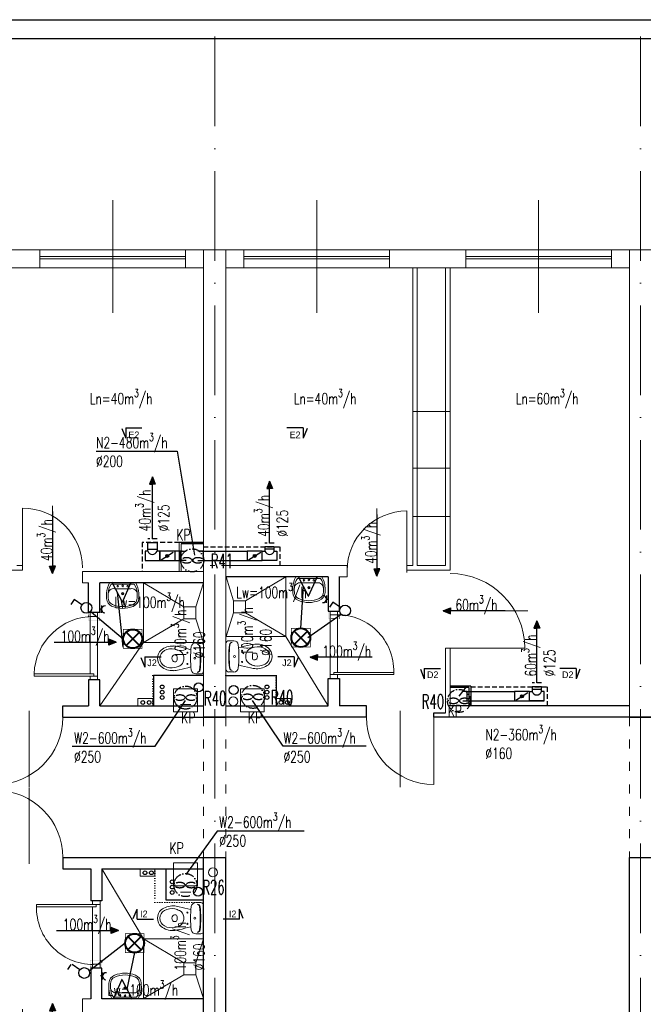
# Model space of a CAD drawing. Header units: millimetres. Extents: x -6513 to 30474, y -6915 to 65597.
# Tile 220 of 256: x 1530 to 2364, y 22896 to 24214. Entities that reach past the tile are written whole.
import ezdxf
from ezdxf.enums import TextEntityAlignment as Align

# ---------------------------------------------------------------- set-up
doc = ezdxf.new("R2010")
doc.units = ezdxf.units.MM
for name, pattern in [('ACAD_ISO03W100', [30, 12, -18]), ('ACAD_ISO10W100', [18, 12, -3, 0, -3]), ('DASHED', [19.05, 12.7, -6.35]), ('DOT', [6.35, 0, -6.35])]:
    doc.linetypes.add(name, pattern=pattern)
doc.layers.get('0').update_dxf_attribs({"color": 8})
for name, color, linetype in [('A200_General07', 8, 'Continuous'), ('A200_General08', 8, 'Continuous'), ('A270_text04', 8, 'Continuous'), ('A_obudowy', 8, 'Continuous'), ('DB_inst_pomocn', 8, 'Continuous'), ('DB_WM_nawiew-opis', 8, 'Continuous')]:
    doc.layers.add(name, color=color, linetype=linetype)
for name, color, linetype, lineweight in [('A_cienka', 8, 'Continuous', 5), ('A_linia przekroj', 8, 'Continuous', 25), ('A_osie', 8, 'ACAD_ISO10W100', 5), ('A_przerywana', 8, 'ACAD_ISO03W100', 5), ('A_widok', 8, 'Continuous', 13), ('cieńkie', 8, 'Continuous', 9), ('DB-WM-nawiew-opis', 8, 'Continuous', 25), ('DB-WM-nawiew-opis-odnośnik', 8, 'Continuous', 30), ('DB-WM-wywiew-opis', 8, 'Continuous', 25), ('DB_WM_nawiew', 8, 'Continuous', 30), ('DB_WM_ścianka nowa', 8, 'Continuous', 25), ('E_gniazda wtykowe', 1, 'Continuous', 30), ('E_oświetlenie', 1, 'Continuous', 30), ('E_technologia', 1, 'ACAD_ISO10W100', 30), ('noew ściany archwig', 8, 'Continuous', 9), ('R-TABELKA', 8, 'Continuous', 25), ('snitarne archwig nowe', 8, 'Continuous', 9), ('Stolarka ARCHWIG', 8, 'Continuous', 5), ('widokowe ARCHWIG', 8, 'Continuous', 5), ('wyburzenia', 8, 'DOT', 20), ('Ściany ARCHWIG', 8, 'Continuous', 30)]:
    doc.layers.add(name, color=color, linetype=linetype, lineweight=lineweight)
doc.styles.add('BRH', font='txt')
doc.styles.add('SIMPLEXD', font='SIMPLEX.SHX', dxfattribs={"width": 0.6})
doc.styles.get("Standard").update_dxf_attribs({"font": 'txt.shx', "width": 0.9})

# ---------------------------------------------------------------- blocks, each defined once
blk = doc.blocks.new('drzwi schem')
at = {"color": 252}
blk.add_line((0, 0), (0, 1), dxfattribs=at)
at = {"color": 252, "ltscale": 10}
blk.add_line((0.5, -0.093), (0.5, 1.04), dxfattribs=at)
at = {"color": 252}
blk.add_arc((0, 0), 1, 0, 90, dxfattribs=at)
blk = doc.blocks.new('klop oli 2')
at = {"layer": 'snitarne archwig nowe', "color": 252}
for p, q in [((0, 17.2), (0, 0)), ((3.8, 20.9), (10.5, 20.9)), ((0, -17.2), (0, 0)), ((3.8, 0), (3.8, 1)), ((3.8, 0), (3.8, -1)), ((38.9, 4.5), (37, 4.5)), ((38.9, -4.5), (37, -4.5)), ((3.8, -20.9), (10.5, -20.9))]:
    blk.add_line(p, q, dxfattribs=at)
for centre, radius in [((11.5, 0), 1.27), ((11.5, 0), 1.27), ((21.6, 7.5), 0.706), ((21.6, -7.5), 0.706)]:
    blk.add_circle(centre, radius, dxfattribs=at)
for centre, radius, start, end in [((3.8, 17.2), 3.76, 90, 180), ((144.9, 0), 141.2, 173.7281, 180), ((144.9, 0), 140.5, 173.6694, 180), ((8.4, 15), 3.76, 90, 173.7281), ((9, 15.1), 3.76, 100.2428, 173.7859), ((10.5, 14.9), 6.02, 6.7931, 90), ((-114.7, 0), 132.1, 0, 6.7931), ((80, -215.2), 235.3, 101.5744, 105.544), ((44.8, -39.8), 56.5, 94.3794, 102.2907), ((41.4, -8), 24.5, 51.2869, 92.3028), ((144.9, 0), 141.2, 180, 186.2719), ((144.9, 0), 140.5, 180, 186.3306), ((-114.7, 0), 132.1, 353.2069, 0), ((43.3, 0), 16.9, 173.7581, 180), ((43.3, 0), 16.9, 180, 186.2419), ((37.3, 0.7), 10.9, 117.4027, 173.7581), ((43.1, -10.6), 23.5, 101.6195, 117.4027), ((63.6, 0), 28.2, 173.3508, 180), ((63.6, 0), 28.2, 180, 186.6492), ((37, 3.1), 1.41, 90, 173.3508), ((42.4, -7.4), 20.3, 60.8839, 101.6195), ((38.9, 1.7), 2.82, 36.8699, 90), ((36.6, 0), 5.65, 0, 36.8699), ((36.6, 0), 5.65, 323.1301, 0), ((46.6, 0), 11.8, 0, 60.8839), ((46.6, 0), 11.8, 299.1161, 0), ((46.6, 0), 15.1, 0, 47.5638), ((46.6, 0), 15.1, 312.4362, 0), ((80, 215.2), 235.3, 254.456, 258.4256), ((37.3, -0.7), 10.9, 186.2419, 242.5973), ((43.1, 10.6), 23.5, 242.5973, 258.3805), ((37, -3.1), 1.41, 186.6492, 270), ((42.4, 7.4), 20.3, 258.3805, 299.1161), ((38.9, -1.7), 2.82, 270, 323.1301), ((41.4, 8), 24.5, 267.6972, 308.7131), ((3.8, -17.2), 3.76, 180, 270), ((8.4, -15), 3.76, 186.2719, 270), ((9, -15.1), 3.76, 186.2141, 259.7572), ((10.5, -14.9), 6.02, 270, 353.2069), ((44.8, 39.8), 56.5, 257.7093, 265.6206)]:
    blk.add_arc(centre, radius, start, end, dxfattribs=at)
blk = doc.blocks.new('umywalka oli2')
at = {"layer": 'snitarne archwig nowe', "color": 252}
for p, q in [((0, 17.6), (0, 0)), ((2, 15.4), (2, 0)), ((20.9, 21.6), (13.7, 21.6)), ((0, 0), (0, -17.6)), ((2, 0), (2, -15.4)), ((7.9, 0), (7.9, 10.8)), ((7.9, -10.8), (7.9, 0)), ((13.7, -21.6), (20.9, -21.6))]:
    blk.add_line(p, q, dxfattribs=at)
for centre, radius in [((4.1, 0), 1.11), ((4.5, 6.6), 0.994), ((14.5, 0), 1.48), ((14.5, 0), 0.946), ((4.5, -6.6), 0.994)]:
    blk.add_circle(centre, radius, dxfattribs=at)
for centre, radius, start, end in [((15.6, -9.9), 31.5, 93.3155, 119.5931), ((14.2, -1.1), 20.5, 88.5847, 126.5008), ((15.3, 12), 7.48, 91.7023, 188.8292), ((17.3, -1.9), 21.5, 82.9063, 97.0937), ((20.4, 10.2), 9.2, 23.1986, 92.7468), ((20.2, 9.5), 12.2, 20.9395, 86.4287), ((-1.2, 0), 33.1, 360, 24.6987), ((-3.2, 0), 37.4, 360, 21.6896), ((-1.2, 0), 33.1, 335.3013, 0), ((-3.2, 0), 37.4, 338.3104, 0), ((15.3, -12), 7.48, 171.1708, 268.2977), ((15.6, 9.9), 31.5, 240.4069, 266.6845), ((14.2, 1.1), 20.5, 233.4992, 271.4153), ((17.3, 1.9), 21.5, 262.9063, 277.0937), ((20.4, -10.2), 9.2, 267.2532, 336.8014), ((20.2, -9.5), 12.2, 273.5713, 339.0605)]:
    blk.add_arc(centre, radius, start, end, dxfattribs=at)
blk = doc.blocks.new('A$C2355049C')
at = {"layer": 'DB-WM-nawiew-opis-odnośnik'}
h = blk.add_hatch(color=256, dxfattribs=at)
h.paths.add_polyline_path([(0, -9.8), (3.9, -9.8), (0, 0)])
h.paths.add_polyline_path([(0, 0), (-3.9, -9.8), (0, -9.8)])
at = {"layer": 'DB-WM-nawiew-opis-odnośnik', "flags": 128}
for points in [[(0, 0), (-3.9, -9.8), (0, -9.8)], [(0, -82.9), (0, 0)], [(0, 0), (3.9, -9.8), (0, -9.8)]]:
    blk.add_lwpolyline(points, dxfattribs=at)
blk = doc.blocks.new('Sect Mk right')
at = {"layer": 'A200_General07', "color": 1}
for p, q in [((0, 6.01), (0, -0.21)), ((0, 6.01), (3.92, 6.01)), ((0.29, 7.48), (3.92, 6.01))]:
    blk.add_line(p, q, dxfattribs=at)
at = {"layer": 'A270_text04', "color": 0, "style": 'BRH'}
blk.add_attdef('-', text='', height=4.51, dxfattribs=at).set_placement((1.77, 1.49), align=Align.MIDDLE)
blk = doc.blocks.new('gw1')
at = {"layer": 'E_gniazda wtykowe'}
for p, q in [((99083.8, 55839.3), (99080.1, 55839.3)), ((99083.8, 55833.1), (99083.8, 55845.4))]:
    blk.add_line(p, q, dxfattribs=at)
blk.add_arc((99089.8, 55839), 6.04, 87.7958, 267.7958, dxfattribs=at)
blk = doc.blocks.new('raster')
at = {"layer": 'E_oświetlenie', "lineweight": 40}
for p, q in [((-21.2, 21.2), (21.2, -21.2)), ((21.2, 21.2), (-21.2, -21.2))]:
    blk.add_line(p, q, dxfattribs=at)
at = {"layer": 'E_oświetlenie', "const_width": 2}
blk.add_lwpolyline([(-30, -30), (30, -30), (30, 30), (-30, 30)], close=True, dxfattribs=at)
at = {"layer": 'E_oświetlenie', "lineweight": 40}
blk.add_circle((0, 0), 30, dxfattribs=at)

msp = doc.modelspace()

# ---------------------------------------------------------------- hatches: boundary and pattern name
at = {"layer": 'DB_WM_nawiew'}
h = msp.add_hatch(color=256, dxfattribs=at)
edge = h.paths.add_edge_path()
edge.add_arc((1726.948, 23496.099), 2, 0, 360)
h = msp.add_hatch(color=256, dxfattribs=at)
edge = h.paths.add_edge_path()
edge.add_arc((1844.159, 23496.099), 2, 0, 360)
h = msp.add_hatch(color=256, dxfattribs=at)
edge = h.paths.add_edge_path()
edge.add_arc((2201.765, 23308.062), 2, 0, 360)

# ---------------------------------------------------------------- linework, layer by layer
at = {"layer": 'A_cienka', "ltscale": 10}
for p, q in [((1654.054, 23821.663), (1654.054, 23972.46)), ((1927.054, 23821.663), (1927.054, 23972.46)), ((2224.054, 23821.663), (2224.054, 23972.46))]:
    msp.add_line(p, q, dxfattribs=at)
at = {"layer": 'A_cienka'}
for p, q in [((-2776.446, 23906.062), (2360.554, 23906.062)), ((-2776.446, 23906.062), (4647.554, 23906.062)), ((1556.554, 23897.062), (1751.554, 23897.062)), ((2024.554, 23897.062), (1829.554, 23897.062)), ((2126.554, 23897.062), (2321.554, 23897.062)), ((1235.554, 23882.062), (1775.554, 23882.062)), ((1556.554, 23894.062), (1751.554, 23894.062)), ((1805.554, 23882.062), (2345.554, 23882.062)), ((2024.554, 23894.062), (1829.554, 23894.062)), ((2126.554, 23894.062), (2321.554, 23894.062)), ((2105.554, 23689.657), (2055.554, 23689.657)), ((2105.554, 23613.576), (2055.554, 23613.576)), ((2105.554, 23548.766), (2055.554, 23548.766))]:
    msp.add_line(p, q, dxfattribs=at)
at = {"layer": 'A_linia przekroj'}
for p, q in [((1587.339, 23280.062), (1587.339, 23295.062)), ((1587.339, 23295.062), (1621.554, 23295.062)), ((1993.768, 23295.062), (1957.554, 23295.062)), ((1993.768, 23280.062), (1993.768, 23295.062)), ((2345.554, 23295.062), (2105.554, 23295.062)), ((1587.339, 23280.062), (1805.554, 23280.062)), ((1993.768, 23280.062), (1775.554, 23280.062)), ((2083.768, 23280.062), (2083.768, 23286.062)), ((2083.768, 23286.062), (2099.554, 23286.062)), ((2360.554, 23280.062), (2083.768, 23280.062)), ((2375.554, 23280.062), (2083.768, 23280.062)), ((2345.554, 23280.062), (2360.554, 23280.062)), ((2345.554, 23280.062), (2637.339, 23280.062)), ((1587.339, 23092.062), (1805.554, 23092.062)), ((1587.339, 23092.062), (1587.339, 23077.062)), ((1775.554, 22466.062), (1775.554, 23092.062)), ((1805.554, 22466.062), (1805.554, 23092.062)), ((2345.554, 22466.062), (2345.554, 23092.062)), ((2345.554, 23092.062), (2360.554, 23092.062)), ((2345.554, 23092.062), (2637.339, 23092.062)), ((1587.339, 23077.062), (1624.554, 23077.062))]:
    msp.add_line(p, q, dxfattribs=at)
at = {"layer": 'A_obudowy', "linetype": 'DASHED', "ltscale": 0.5}
for p, q in [((1743.054, 23514.098), (1693.248, 23514.098)), ((1693.248, 23514.098), (1693.248, 23475.062)), ((1775.554, 23508.099), (1877.859, 23508.099)), ((1877.859, 23508.099), (1877.859, 23483.062)), ((2133.127, 23320.531), (2235.433, 23320.531)), ((2235.433, 23320.531), (2235.433, 23295.088))]:
    msp.add_line(p, q, dxfattribs=at)
at = {"layer": 'A_obudowy', "linetype": 'ByBlock'}
for p, q in [((1775.554, 23514.098), (1743.054, 23514.098)), ((1775.554, 23512.098), (1745.554, 23512.098)), ((2133.127, 23321.724), (2105.522, 23321.724)), ((2130.627, 23319.724), (2105.522, 23319.724)), ((2130.627, 23319.724), (2130.627, 23295.088)), ((2133.127, 23321.724), (2133.127, 23295.088))]:
    msp.add_line(p, q, dxfattribs=at)
at = {"layer": 'A_osie', "ltscale": 10}
for p, q in [((1790.554, 22450.619), (1790.554, 24202.678)), ((2360.554, 22450.619), (2360.554, 24202.678))]:
    msp.add_line(p, q, dxfattribs=at)
at = {"layer": 'A_osie', "color": 252, "ltscale": 10}
msp.add_line((2360.554, 22450.619), (2360.554, 23964.427), dxfattribs=at)
at = {"layer": 'A_przerywana', "linetype": 'ByBlock'}
for p, q in [((1743.054, 23514.098), (1743.054, 23475.062)), ((1745.554, 23512.098), (1745.554, 23475.062))]:
    msp.add_line(p, q, dxfattribs=at)
at = {"layer": 'A_przerywana', "ltscale": 0.5}
msp.add_line((1805.554, 23483.062), (1775.554, 23483.062), dxfattribs=at)
at = {"layer": 'A_przerywana'}
for p, q in [((1775.554, 23280.062), (1775.554, 23092.062)), ((1805.554, 23280.062), (1805.554, 23092.062)), ((2345.554, 23280.062), (2345.554, 23092.062)), ((2345.554, 23280.062), (2345.554, 23092.062))]:
    msp.add_line(p, q, dxfattribs=at)
at = {"layer": 'A_przerywana', "color": 252}
for p, q in [((1775.554, 23280.062), (1775.554, 23092.062)), ((1775.554, 23280.062), (1775.554, 23092.062)), ((1805.554, 23280.062), (1805.554, 23092.062)), ((1805.554, 23280.062), (1805.554, 23092.062)), ((2345.554, 23280.062), (2345.554, 23092.062))]:
    msp.add_line(p, q, dxfattribs=at)
at = {"layer": 'A_widok', "ltscale": 5}
for p, q in [((1775.554, 23280.062), (1775.554, 23906.062)), ((1775.554, 23906.062), (1805.554, 23906.062)), ((1805.554, 23280.062), (1805.554, 23906.062)), ((2345.554, 23280.062), (2345.554, 23906.062)), ((2345.554, 23906.062), (2360.554, 23906.062)), ((2345.554, 23906.062), (2375.554, 23906.062)), ((2055.554, 23882.062), (2055.554, 23483.062)), ((2061.554, 23882.062), (2061.554, 23483.062)), ((2099.554, 23882.062), (2099.554, 23483.062)), ((2105.554, 23882.062), (2105.554, 23477.062)), ((1475.554, 23477.062), (1533.46, 23477.062)), ((1525.554, 23483.062), (1533.46, 23483.062)), ((1533.46, 23477.062), (1533.46, 23483.062)), ((1613.46, 23475.062), (1775.554, 23475.062)), ((1613.46, 23460.062), (1613.46, 23475.062)), ((1967.647, 23483.062), (1805.554, 23483.062)), ((1967.647, 23468.062), (1967.647, 23483.062)), ((2055.554, 23483.062), (2047.647, 23483.062)), ((2047.647, 23474.062), (2047.647, 23480.062)), ((2105.554, 23477.062), (2047.647, 23477.062)), ((2099.554, 23483.062), (2061.554, 23483.062)), ((1613.46, 23460.062), (1621.554, 23460.062)), ((1967.647, 23468.062), (1956.554, 23468.062)), ((2099.554, 23286.062), (2099.554, 23372.478)), ((2099.554, 23372.478), (2105.554, 23372.478)), ((2105.554, 23295.062), (2105.554, 23372.478)), ((1613.46, 22903.062), (1624.554, 22903.062)), ((1613.46, 22888.062), (1613.46, 22903.062))]:
    msp.add_line(p, q, dxfattribs=at)
at = {"layer": 'A_widok', "color": 252, "ltscale": 5}
msp.add_line((2345.554, 23906.062), (2360.554, 23906.062), dxfattribs=at)
at = {"layer": 'A_widok', "ltscale": 5}
for points in [[(1454.554, 23906.062), (1556.554, 23906.062), (1556.554, 23882.062), (1454.554, 23882.062)], [(1775.554, 23882.062), (1751.554, 23882.062), (1751.554, 23906.062), (1775.554, 23906.062)], [(1805.554, 23882.062), (1829.554, 23882.062), (1829.554, 23906.062), (1805.554, 23906.062)], [(2126.554, 23906.062), (2024.554, 23906.062), (2024.554, 23882.062), (2126.554, 23882.062)], [(2345.554, 23882.062), (2321.554, 23882.062), (2321.554, 23906.062), (2345.554, 23906.062)]]:
    msp.add_lwpolyline(points, close=True, dxfattribs=at)
at = {"layer": 'cieńkie'}
for p, q in [((1735.554, 23318.062), (1767.554, 23318.062)), ((1735.554, 23287.062), (1735.554, 23318.062)), ((1738.054, 23318.062), (1765.054, 23318.062)), ((1767.554, 23318.062), (1767.554, 23287.062)), ((1824.835, 23318.062), (1856.835, 23318.062)), ((1824.835, 23287.062), (1824.835, 23318.062)), ((1827.335, 23318.062), (1854.335, 23318.062)), ((1856.835, 23318.062), (1856.835, 23287.062)), ((1744.554, 23297.062), (1758.554, 23297.062)), ((1767.554, 23287.062), (1767.554, 23301.062)), ((1856.835, 23287.062), (1856.835, 23301.062)), ((1735.554, 23287.062), (1749.554, 23287.062)), ((1767.554, 23287.062), (1735.554, 23287.062)), ((1824.835, 23287.062), (1838.835, 23287.062)), ((1856.835, 23287.062), (1824.835, 23287.062)), ((1833.835, 23287.062), (1847.835, 23287.062)), ((1735.554, 23085.062), (1767.554, 23085.062)), ((1735.554, 23054.062), (1735.554, 23085.062)), ((1738.054, 23085.062), (1765.054, 23085.062)), ((1767.554, 23085.062), (1767.554, 23054.062)), ((1767.554, 23054.062), (1767.554, 23068.062)), ((1735.554, 23054.062), (1749.554, 23054.062)), ((1767.554, 23054.062), (1735.554, 23054.062)), ((1744.554, 23045.562), (1758.554, 23045.562))]:
    msp.add_line(p, q, dxfattribs=at)
for centre in [(1815.261, 23301.129), (1788.18, 23072.129)]:
    msp.add_circle(centre, 6, dxfattribs=at)
at = {"layer": 'DB-WM-nawiew-opis'}
msp.add_lwpolyline([(1631.734, 23636.177), (1740.066, 23636.177), (1763.554, 23497.062)], dxfattribs=at)
at = {"layer": 'DB-WM-wywiew-opis'}
for points in [[(1599.771, 23241.249), (1710.713, 23241.249), (1751.554, 23302.562)], [(1993.309, 23241.249), (1881.987, 23241.249), (1841.146, 23302.562)], [(1910.168, 23127.314), (1793.957, 23127.314), (1751.709, 23069.434)]]:
    msp.add_lwpolyline(points, dxfattribs=at)
at = {"layer": 'DB_inst_pomocn'}
for centre, radius in [((1720.142, 23320.624), 2.5), ((1720.142, 23313.567), 2.5), ((1768.908, 23319.942), 6), ((1815.835, 23316.391), 6), ((1860.437, 23320.624), 2.5), ((1860.437, 23313.567), 2.5), ((1720.142, 23306.397), 2.5), ((1860.437, 23306.397), 2.5), ((1733.604, 23059.532), 2.5), ((1733.604, 23052.476), 2.5), ((1768.217, 23046.413), 6), ((1733.604, 23045.305), 2.5)]:
    msp.add_circle(centre, radius, dxfattribs=at)
at = {"layer": 'DB_WM_nawiew', "linetype": 'DASHED', "ltscale": 0.5}
for points in [[(1713.348, 23518.846), (1700.848, 23518.846)], [(1870.259, 23513.099), (1857.759, 23513.099)], [(2227.865, 23326.062), (2215.365, 23326.062)]]:
    msp.add_lwpolyline(points, dxfattribs=at)
at = {"layer": 'DB_WM_nawiew'}
for points in [[(1700.848, 23505.099), (1700.848, 23514.098), (1713.348, 23514.098), (1713.348, 23505.099)], [(1697.248, 23489.849), (1716.948, 23489.849), (1716.948, 23502.349), (1713.348, 23502.349)], [(1700.848, 23502.349), (1697.248, 23502.349), (1697.248, 23489.849)], [(1700.848, 23502.349), (1700.848, 23505.099), (1713.348, 23505.099), (1713.348, 23502.349)], [(1736.948, 23502.349), (1716.948, 23502.349), (1716.948, 23489.849), (1736.948, 23489.849)], [(1718.719, 23490.956), (1734.84, 23501.031)], [(1746.948, 23502.349), (1736.948, 23502.349), (1736.948, 23489.849), (1746.948, 23489.849)], [(1752.142, 23489.849), (1744.548, 23489.849), (1744.548, 23502.349), (1752.142, 23502.349)], [(1767.754, 23489.849), (1775.348, 23489.849), (1775.348, 23502.349), (1767.754, 23502.349)], [(1772.948, 23502.349), (1834.159, 23502.349)], [(1854.159, 23502.349), (1834.159, 23502.349), (1834.159, 23489.849), (1854.159, 23489.849)], [(1835.93, 23490.956), (1852.052, 23501.031)], [(1873.859, 23489.849), (1854.159, 23489.849), (1854.159, 23502.349), (1857.759, 23502.349)], [(1870.259, 23505.099), (1870.259, 23508.099), (1857.759, 23508.099), (1857.759, 23505.099)], [(1870.259, 23502.349), (1870.259, 23505.099), (1857.759, 23505.099), (1857.759, 23502.349)], [(1870.259, 23502.349), (1873.859, 23502.349), (1873.859, 23489.849)], [(1772.948, 23489.849), (1834.159, 23489.849)], [(2117.522, 23308.088), (2127.573, 23320.536)], [(2227.865, 23317.062), (2227.865, 23320.531), (2215.365, 23320.531), (2215.365, 23317.062)], [(2227.865, 23314.312), (2227.865, 23317.062), (2215.365, 23317.062), (2215.365, 23314.312)], [(2122.547, 23301.812), (2128.354, 23301.812), (2128.354, 23314.312), (2122.547, 23314.312)], [(2128.354, 23314.312), (2191.765, 23314.312)], [(2128.354, 23301.812), (2191.765, 23301.812)], [(2211.765, 23314.312), (2191.765, 23314.312), (2191.765, 23301.812), (2211.765, 23301.812)], [(2193.536, 23302.919), (2209.657, 23312.994)], [(2231.465, 23301.812), (2211.765, 23301.812), (2211.765, 23314.312), (2215.365, 23314.312)], [(2211.765, 23301.812), (2231.465, 23301.812), (2231.465, 23314.312), (2227.865, 23314.312)]]:
    msp.add_lwpolyline(points, dxfattribs=at)
for centre in [(1726.948, 23496.099), (1844.159, 23496.099), (2201.765, 23308.062)]:
    msp.add_circle(centre, 2, dxfattribs=at)
for centre in [(1707.098, 23504.579), (1864.009, 23504.579), (2221.615, 23316.542)]:
    msp.add_arc(centre, 6.636, 199.636833, 340.363167, dxfattribs=at)
at = {"layer": 'DB_WM_ścianka nowa'}
for points in [[(1775.742, 23335.811), (1708.742, 23335.811), (1708.742, 23295.062)], [(1805.742, 23335.811), (1872.742, 23335.811), (1872.742, 23295.062)], [(1775.554, 23035.062), (1725.554, 23035.062), (1725.554, 23077.062)]]:
    msp.add_lwpolyline(points, dxfattribs=at)
at = {"layer": 'E_oświetlenie'}
for p, q in [((1666.994, 23434.293), (1653.454, 23460.346)), ((1678.237, 23459.99), (1653.454, 23460.346)), ((1666.994, 23434.293), (1678.237, 23459.99)), ((1916.253, 23441.95), (1902.713, 23468.003)), ((1927.496, 23467.647), (1902.713, 23468.003)), ((1916.253, 23441.95), (1927.496, 23467.647)), ((1668.155, 23374.022), (1660.224, 23447.319)), ((1905.697, 23399.12), (1909.483, 23454.977)), ((1602.482, 23437.755), (1597.781, 23430.979)), ((1612.774, 23430.615), (1602.482, 23437.755)), ((1948.74, 23434.126), (1944.038, 23427.35)), ((1959.032, 23426.986), (1948.74, 23434.126)), ((1625.018, 23421.064), (1668.155, 23384.942)), ((1959.906, 23417.681), (1915.175, 23386.52)), ((1670.738, 22977.362), (1622.554, 22940.1)), ((1683.338, 22964.762), (1673.01, 22915.789)), ((1598.158, 22948.729), (1593.456, 22941.953)), ((1609.843, 22941.589), (1599.551, 22948.729)), ((1666.24, 22928.815), (1654.996, 22903.118)), ((1666.24, 22928.815), (1679.78, 22902.762)), ((1654.996, 22903.118), (1679.78, 22902.762))]:
    msp.add_line(p, q, dxfattribs=at)
at = {"layer": 'E_oświetlenie', "const_width": 1.05}
for points in [[(1653.454, 23460.346), (1666.994, 23434.293), (1678.237, 23459.99)], [(1902.713, 23468.003), (1916.253, 23441.95), (1927.496, 23467.647)], [(1679.78, 22902.762), (1666.24, 22928.815), (1654.996, 22903.118)]]:
    msp.add_lwpolyline(points, close=True, dxfattribs=at)
at = {"layer": 'E_oświetlenie'}
for centre in [(1618.732, 23426.481), (1964.99, 23422.852), (1615.801, 22937.455)]:
    msp.add_circle(centre, 7.252, dxfattribs=at)
at = {"layer": 'E_technologia'}
for p, q in [((1759.241, 23491.571), (1761.645, 23488.792)), ((1761.645, 23491.571), (1759.241, 23488.792)), ((1750.276, 23307.717), (1752.681, 23304.938)), ((1752.681, 23307.717), (1750.276, 23304.938)), ((1840.461, 23308.696), (1842.865, 23305.917)), ((1842.865, 23308.696), (1840.461, 23305.917)), ((2116.247, 23303.309), (2118.652, 23300.53)), ((2118.652, 23303.309), (2116.247, 23300.53)), ((1750.147, 23056.596), (1752.552, 23053.816)), ((1752.552, 23056.596), (1750.147, 23053.816))]:
    msp.add_line(p, q, dxfattribs=at)
for centre in [(1760.443, 23490.181), (1751.478, 23306.327), (1841.663, 23307.307), (2117.45, 23301.92), (1751.349, 23055.206)]:
    msp.add_circle(centre, 15.427, dxfattribs=at)
for centre, start_param, end_param in [((1752.816, 23490.181), 3.54986568, 9.01650493), ((1768.07, 23490.181), 0.40827303, 5.87491228), ((1743.851, 23306.327), 3.54986568, 9.01650493), ((1759.105, 23306.327), 0.40827303, 5.87491228), ((1834.036, 23307.307), 3.54986568, 9.01650493), ((1849.29, 23307.307), 0.40827303, 5.87491228), ((2109.823, 23301.92), 3.54986568, 9.01650493), ((2125.076, 23301.92), 0.40827303, 5.87491228), ((1743.723, 23055.206), 3.54986568, 9.01650493), ((1758.976, 23055.206), 0.40827303, 5.87491228)]:
    msp.add_ellipse(centre, major_axis=(-7, 0), ratio=0.5, start_param=start_param, end_param=end_param, dxfattribs=at)
at = {"layer": 'R-TABELKA'}
for p, q in [((-3136.084, 24214.217), (8327.828, 24214.217)), ((-3011.084, 24189.217), (8302.828, 24189.217))]:
    msp.add_line(p, q, dxfattribs=at)
at = {"layer": 'snitarne archwig nowe'}
for p, q in [((1885.71, 23387.905), (1942.554, 23295.062)), ((1695.397, 23379.905), (1636.554, 23295.062)), ((1695.397, 22983.218), (1639.554, 23077.062))]:
    msp.add_line(p, q, dxfattribs=at)
for points in [[(1695.397, 23460.062), (1695.397, 23379.905), (1775.554, 23379.905)], [(1749.397, 23427.905), (1695.397, 23459.905)], [(1765.397, 23427.905), (1775.397, 23459.905)], [(1805.554, 23387.905), (1885.71, 23387.905), (1885.71, 23468.062)], [(1815.71, 23435.905), (1805.71, 23467.905)], [(1831.71, 23435.905), (1885.71, 23467.905)], [(1749.397, 23411.905), (1695.397, 23379.905)], [(1765.397, 23411.905), (1775.397, 23379.905)], [(1815.71, 23419.905), (1805.71, 23387.905)], [(1831.71, 23419.905), (1885.71, 23387.905)], [(1695.397, 22903.062), (1695.397, 22983.218), (1775.554, 22983.218)], [(1749.397, 22951.218), (1695.397, 22983.218)], [(1765.397, 22951.218), (1775.397, 22983.218)], [(1749.397, 22935.218), (1695.397, 22903.218)], [(1765.397, 22935.218), (1775.397, 22903.218)]]:
    msp.add_lwpolyline(points, dxfattribs=at)
for points in [[(1815.71, 23419.905), (1831.71, 23419.905), (1831.71, 23435.905), (1815.71, 23435.905)], [(1765.397, 23427.905), (1749.397, 23427.905), (1749.397, 23411.905), (1765.397, 23411.905)], [(1765.397, 22951.218), (1749.397, 22951.218), (1749.397, 22935.218), (1765.397, 22935.218)]]:
    msp.add_lwpolyline(points, close=True, dxfattribs=at)
at = {"layer": 'Stolarka ARCHWIG'}
for p, q in [((1548.743, 23335.062), (1548.743, 23338.062)), ((1548.743, 23338.062), (1628.743, 23338.062)), ((1548.743, 23338.062), (1548.743, 23335.062)), ((1628.743, 23335.062), (1548.743, 23335.062)), ((1628.743, 23338.062), (1628.743, 23335.062)), ((2030.054, 23340.062), (1950.054, 23340.062)), ((1950.054, 23340.062), (1950.054, 23337.062)), ((1950.054, 23337.062), (2030.054, 23337.062)), ((2030.054, 23337.062), (2030.054, 23340.062)), ((1632.054, 23029.062), (1552.054, 23029.062)), ((1552.054, 23026.062), (1552.054, 23029.062)), ((1552.054, 23026.062), (1632.054, 23026.062)), ((1632.054, 23026.062), (1632.054, 23029.062))]:
    msp.add_line(p, q, dxfattribs=at)
for points in [[(1628.743, 23415.062), (1623.743, 23415.062), (1623.743, 23420.062), (1633.743, 23420.062), (1633.743, 23415.062), (1626.243, 23415.062)], [(1950.054, 23417.062), (1955.054, 23417.062), (1955.054, 23422.062), (1945.054, 23422.062), (1945.054, 23417.062), (1952.554, 23417.062)], [(1950.054, 23417.062), (1955.054, 23417.062), (1955.054, 23422.062), (1945.054, 23422.062), (1945.054, 23417.062), (1952.554, 23417.062)], [(1623.743, 23415.062), (1623.743, 23338.062)], [(1633.743, 23415.062), (1633.743, 23335.062)], [(1945.054, 23337.062), (1945.054, 23417.062)], [(1955.054, 23417.234), (1955.054, 23340.062)], [(1628.743, 23330.062), (1623.743, 23330.062), (1623.743, 23335.062), (1633.743, 23335.062), (1633.743, 23330.062), (1626.243, 23330.062)], [(1950.054, 23332.062), (1955.054, 23332.062), (1955.054, 23337.062), (1945.054, 23337.062), (1945.054, 23332.062), (1952.554, 23332.062)], [(1632.054, 23034.062), (1637.054, 23034.062), (1637.054, 23029.062), (1627.054, 23029.062), (1627.054, 23034.062), (1634.554, 23034.062)], [(1627.054, 23026.062), (1627.054, 22948.953)], [(1637.054, 22949.062), (1637.054, 23029.062)], [(1632.054, 22949.062), (1637.054, 22949.062), (1637.054, 22944.062), (1627.054, 22944.062), (1627.054, 22949.062), (1634.554, 22949.062)], [(1632.054, 22949.062), (1637.054, 22949.062), (1637.054, 22944.062), (1627.054, 22944.062), (1627.054, 22949.062), (1634.554, 22949.062)]]:
    msp.add_lwpolyline(points, dxfattribs=at)
for centre, radius, start, end in [((1628.642, 23335.108), 79.953, 89.92751, 177.883109), ((1955.131, 23342.279), 74.955, 358.305166, 93.884215), ((1627.91, 23024.854), 75.905, 177.955304, 273.129127)]:
    msp.add_arc(centre, radius, start, end, dxfattribs=at)
at = {"layer": 'widokowe ARCHWIG'}
for p, q in [((1707.554, 23305.062), (1687.554, 23305.062)), ((1687.554, 23305.062), (1687.554, 23295.062)), ((1707.554, 23295.062), (1707.554, 23305.062)), ((1892.554, 23305.062), (1872.554, 23305.062)), ((1872.554, 23305.062), (1872.554, 23295.062)), ((1892.554, 23295.062), (1892.554, 23305.062)), ((1687.554, 23295.062), (1707.554, 23295.062)), ((1872.554, 23295.062), (1892.554, 23295.062)), ((1710.554, 23077.062), (1690.554, 23077.062)), ((1690.554, 23077.062), (1690.554, 23067.062)), ((1690.554, 23067.062), (1710.554, 23067.062)), ((1710.554, 23067.062), (1710.554, 23077.062))]:
    msp.add_line(p, q, dxfattribs=at)
at = {"layer": 'wyburzenia', "ltscale": 0.5}
for p, q in [((1707.554, 23295.062), (1707.554, 23336.062)), ((1707.554, 23336.062), (1775.554, 23336.062)), ((1805.554, 23336.062), (1872.554, 23336.062)), ((1872.554, 23336.062), (1872.554, 23295.062)), ((1710.554, 23077.062), (1710.554, 23032.062)), ((1710.554, 23032.062), (1775.554, 23032.062))]:
    msp.add_line(p, q, dxfattribs=at)
at = {"layer": 'wyburzenia', "ltscale": 0.2}
for points in [[(1621.554, 23420.062), (1636.554, 23420.062), (1636.554, 23410.062), (1621.554, 23410.062)], [(1942.554, 23422.062), (1957.554, 23422.062), (1957.554, 23412.062), (1942.554, 23412.062)], [(1624.554, 22954.062), (1639.554, 22954.062), (1639.554, 22944.062), (1624.554, 22944.062)]]:
    msp.add_lwpolyline(points, close=True, dxfattribs=at)
at = {"layer": 'Ściany ARCHWIG'}
for p, q in [((1621.554, 23420.062), (1621.554, 23460.062)), ((1775.554, 23460.062), (1636.554, 23460.062)), ((1636.554, 23420.062), (1636.554, 23460.062)), ((1942.554, 23468.062), (1805.554, 23468.062)), ((1942.554, 23468.062), (1942.554, 23422.062)), ((1957.554, 23422.062), (1957.554, 23468.062)), ((1636.554, 23420.062), (1621.554, 23420.062)), ((1942.554, 23422.062), (1957.554, 23422.062)), ((1942.554, 23422.062), (1957.554, 23422.062)), ((1636.554, 23330.062), (1621.554, 23330.062)), ((1621.554, 23330.062), (1621.554, 23295.062)), ((1636.554, 23295.062), (1636.554, 23330.062)), ((1942.554, 23295.062), (1942.554, 23332.062)), ((1942.554, 23332.062), (1957.554, 23332.062)), ((1957.554, 23332.062), (1957.554, 23295.062)), ((1636.554, 23295.062), (1775.554, 23295.062)), ((1805.554, 23295.062), (1942.554, 23295.062)), ((1624.554, 23077.062), (1624.554, 23034.062)), ((1639.554, 23077.062), (1639.554, 23034.062)), ((1639.554, 23077.062), (1775.554, 23077.062)), ((1639.554, 23034.062), (1624.554, 23034.062)), ((1639.554, 22944.062), (1624.554, 22944.062)), ((1624.554, 22944.062), (1624.554, 22903.062)), ((1639.554, 22944.062), (1624.554, 22944.062)), ((1639.554, 22903.062), (1639.554, 22944.062)), ((1775.554, 22903.062), (1639.554, 22903.062))]:
    msp.add_line(p, q, dxfattribs=at)
for centre in [(1694.206, 23299.725), (1702.723, 23299.725), (1879.206, 23299.725), (1887.723, 23299.725), (1697.206, 23071.725), (1705.723, 23071.725)]:
    msp.add_circle(centre, 2.5, dxfattribs=at)

# ---------------------------------------------------------------- block references
at = {"layer": 'A200_General08'}
ref = msp.add_blockref('Sect Mk right', (1692.441, 23667.691), dxfattribs=dict(at, xscale=-3.5, yscale=3.5, zscale=3.5, rotation=90))
ref.add_attrib('-', 'E2', dxfattribs={"layer": 'A270_text04', "color": 7, "height": 9, "style": 'BRH'}).set_placement((1682.27, 23658.236), align=Align.MIDDLE)
ref = msp.add_blockref('Sect Mk right', (1887.953, 23667.691), dxfattribs=dict(at, xscale=3.5, yscale=3.5, zscale=3.5, rotation=270))
ref.add_attrib('-', 'E2', dxfattribs={"layer": 'A270_text04', "color": 7, "height": 9, "style": 'BRH'}).set_placement((1898.124, 23658.236), align=Align.MIDDLE)
ref = msp.add_blockref('Sect Mk right', (1717.883, 23360.927), dxfattribs=dict(at, xscale=-3.5, yscale=3.5, zscale=3.5, rotation=90))
ref.add_attrib('-', 'J2', dxfattribs={"layer": 'A270_text04', "color": 7, "height": 9, "style": 'BRH'}).set_placement((1706.669, 23352.907), align=Align.MIDDLE)
ref = msp.add_blockref('Sect Mk right', (1875.885, 23360.927), dxfattribs=dict(at, xscale=3.5, yscale=3.5, zscale=3.5, rotation=270))
ref.add_attrib('-', 'J2', dxfattribs={"layer": 'A270_text04', "color": 7, "height": 9, "style": 'BRH'}).set_placement((1887.099, 23352.907), align=Align.MIDDLE)
ref = msp.add_blockref('Sect Mk right', (2091.972, 23345.205), dxfattribs=dict(at, xscale=-3.5, yscale=3.5, zscale=3.5, rotation=90))
ref.add_attrib('-', 'D2', dxfattribs={"layer": 'A270_text04', "color": 7, "height": 9, "style": 'BRH'}).set_placement((2082.236, 23336.969), align=Align.MIDDLE)
ref = msp.add_blockref('Sect Mk right', (2253.228, 23345.205), dxfattribs=dict(at, xscale=3.5, yscale=3.5, zscale=3.5, rotation=270))
ref.add_attrib('-', 'D2', dxfattribs={"layer": 'A270_text04', "color": 7, "height": 9, "style": 'BRH'}).set_placement((2262.964, 23336.969), align=Align.MIDDLE)
ref = msp.add_blockref('Sect Mk right', (1707.627, 23009.388), dxfattribs=dict(at, xscale=3.5, yscale=3.5, zscale=3.5, rotation=90))
ref.add_attrib('-', 'I2', dxfattribs={"layer": 'A270_text04', "color": 7, "height": 9, "style": 'BRH'}).set_placement((1695.644, 23016.663), align=Align.MIDDLE)
ref = msp.add_blockref('Sect Mk right', (1802.521, 23009.388), dxfattribs=dict(at, xscale=-3.5, yscale=3.5, zscale=3.5, rotation=270))
ref.add_attrib('-', 'I2', dxfattribs={"layer": 'A270_text04', "color": 7, "height": 9, "style": 'BRH'}).set_placement((1814.505, 23016.663), align=Align.MIDDLE)
at = {"layer": 'A_cienka', "yscale": 80, "zscale": 80}
for p, xscale in [((1533.46, 23480.062), 80), ((2047.647, 23476.219), -80)]:
    msp.add_blockref('drzwi schem', p, dxfattribs=dict(at, xscale=xscale))
at = {"layer": 'A_cienka'}
for p, xscale, yscale, zscale, rotation in [((2105.554, 23372.478), -100, 100, 100, 270), ((1533.46, 22889.062), -80, 80, 80, 180)]:
    msp.add_blockref('drzwi schem', p, dxfattribs=dict(at, xscale=xscale, yscale=yscale, zscale=zscale, rotation=rotation))
at = {"layer": 'A_widok', "ltscale": 5, "yscale": 90, "zscale": 90}
for p, xscale, rotation in [((1497.339, 23280.062), -90, 180), ((2083.768, 23280.062), 90, 179.9999999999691)]:
    msp.add_blockref('drzwi schem', p, dxfattribs=dict(at, xscale=xscale, rotation=rotation))
at = {"layer": 'A_widok', "ltscale": 5, "xscale": 90, "yscale": 90, "zscale": 90}
msp.add_blockref('drzwi schem', (1497.339, 23092.062), dxfattribs=at)
at = {"layer": 'DB_WM_nawiew', "xscale": -1}
for p in [(1707.098, 23601.782), (1573.46, 22896.485)]:
    msp.add_blockref('A$C2355049C', p, dxfattribs=at)
at = {"layer": 'DB_WM_nawiew'}
for p in [(1864.009, 23596.034), (2221.615, 23408.997)]:
    msp.add_blockref('A$C2355049C', p, dxfattribs=at)
for p, rotation in [((1573.46, 23472.639), 180), ((2007.647, 23468.796), 180), ((2096.275, 23422.478), 90), ((1918.333, 23360.343), 90)]:
    msp.add_blockref('A$C2355049C', p, dxfattribs=dict(at, rotation=rotation))
at = {"layer": 'DB_WM_nawiew', "xscale": -1, "rotation": 270}
for p in [(1658.57, 23380.469), (1661.57, 22994.469)]:
    msp.add_blockref('A$C2355049C', p, dxfattribs=at)
at = {"layer": 'E_oświetlenie', "zscale": 0.7874999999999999}
for p, xscale, yscale, rotation in [((80899.95, 65715.917), 0.7875000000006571, 0.7875000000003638, 178.7624398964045), ((-77320.86, -18853.257), 0.7875000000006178, 0.7874999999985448, 358.7624398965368), ((-77319.534, -19344.506), 0.7875000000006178, 0.7874999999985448, 358.7624398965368)]:
    msp.add_blockref('gw1', p, dxfattribs=dict(at, xscale=xscale, yscale=yscale, rotation=rotation))
at = {"layer": 'E_oświetlenie', "lineweight": 40, "xscale": 0.4199999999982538, "yscale": 0.4200000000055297, "zscale": 0.4199999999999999, "rotation": 180}
for p in [(1680.755, 23384.942), (1905.697, 23386.52), (1683.338, 22977.362)]:
    msp.add_blockref('raster', p, dxfattribs=at)
at = {"layer": 'noew ściany archwig', "rotation": 270}
for p in [(1667.335, 23460.031), (1916.549, 23467.904)]:
    msp.add_blockref('umywalka oli2', p, dxfattribs=at)
at = {"layer": 'noew ściany archwig', "xscale": -1, "rotation": 270}
msp.add_blockref('umywalka oli2', (1670.461, 22902.976), dxfattribs=at)
at = {"layer": 'snitarne archwig nowe'}
msp.add_blockref('klop oli 2', (1805.554, 23361.494), dxfattribs=at)
at = {"layer": 'snitarne archwig nowe', "xscale": -1}
for p in [(1775.554, 23358.9), (1775.554, 23010.836)]:
    msp.add_blockref('klop oli 2', p, dxfattribs=at)

# ---------------------------------------------------------------- texts
at = {"layer": 'DB-WM-nawiew-opis', "char_height": 15, "width": 37.14159, "attachment_point": 1}
for s, insert in [('\\A1;{\\Fsimplex|c238;\\W0.7;N2-480m\\H0.7x;\\S3^ ;\\H1.4286x;/h\\P%%C200}', (1631.734, 23660.318)), ('\\A1;{\\Fsimplex|c238;\\W0.7;60m\\H0.7x;\\S3^ ;\\H1.4286x;/h}', (2112.77, 23443.009)), ('\\A1;{\\Fsimplex|c238;\\W0.7;100m\\H0.7x;\\S3^ ;\\H1.4286x;/h}', (1584.315, 23401)), ('\\A1;{\\Fsimplex|c238;\\W0.7;100m\\H0.7x;\\S3^ ;\\H1.4286x;/h}', (1934.829, 23380.874)), ('\\A1;{\\Fsimplex|c238;\\W0.7;N2-360m\\H0.7x;\\S3^ ;\\H1.4286x;/h\\P%%C160}', (2152.779, 23269.213)), ('\\A1;{\\Fsimplex|c238;\\W0.7;100m\\H0.7x;\\S3^ ;\\H1.4286x;/h}', (1587.315, 23015))]:
    msp.add_mtext(s, dxfattribs=dict(at, insert=insert))
at = {"layer": 'DB-WM-nawiew-opis', "char_height": 15, "width": 37.14159, "attachment_point": 1, "rotation": 90}
for s, insert in [('\\A1;{\\Fsimplex|c238;\\W0.7;40m\\H0.7x;\\S3^ ;\\H1.4286x;/h\\P%%C125}', (1684.517, 23528.88)), ('\\A1;{\\Fsimplex|c238;\\W0.7;40m\\H0.7x;\\S3^ ;\\H1.4286x;/h\\P%%C125}', (1843.39, 23521.641)), ('\\A1;{\\Fsimplex|c238;\\W0.7;40m\\H0.7x;\\S3^ ;\\H1.4286x;/h}', (1552.929, 23489.134)), ('\\A1;{\\Fsimplex|c238;\\W0.7;40m\\H0.7x;\\S3^ ;\\H1.4286x;/h}', (1987.115, 23485.292)), ('\\A1;{\\Fsimplex|c238;\\W0.7;60m\\H0.7x;\\S3^ ;\\H1.4286x;/h\\P%%C125}', (2200.995, 23334.604))]:
    msp.add_mtext(s, dxfattribs=dict(at, insert=insert))
at = {"layer": 'DB-WM-wywiew-opis', "color": 1, "char_height": 15, "width": 37.14159, "attachment_point": 1}
for s, insert in [('\\A1;{\\Fsimplex|c238;\\W0.7;KP}', (1739.297, 23531.756)), ('{\\Fsimplex|c238;\\W0.7;KP}', (2102.402, 23296.018)), ('\\A1;{\\Fsimplex|c238;\\W0.7;KP}', (1745.736, 23287.062)), ('\\A1;{\\Fsimplex|c238;\\W0.7;KP}', (1835.018, 23287.062)), ('\\A1;{\\Fsimplex|c238;\\W0.7;KP}', (1730.076, 23112.111))]:
    msp.add_mtext(s, dxfattribs=dict(at, insert=insert))
at = {"layer": 'DB-WM-wywiew-opis', "char_height": 15, "width": 37.14159, "attachment_point": 1}
for s, insert in [('\\A1;{\\Fsimplex|c238;\\W0.7;Lw=100m\\H0.7x;\\S3^ ;\\H1.4286x;/h}', (1819.226, 23459.747)), ('\\A1;{\\Fsimplex|c238;\\W0.7;Lw=100m\\H0.7x;\\S3^ ;\\H1.4286x;/h}', (1656.217, 23446.409)), ('\\A1;{\\Fsimplex|c238;\\W0.7;W2-600m\\H0.7x;\\S3^ ;\\H1.4286x;/h\\P%%C250}', (1602.346, 23264.702)), ('\\A1;{\\Fsimplex|c238;\\W0.7;W2-600m\\H0.7x;\\S3^ ;\\H1.4286x;/h\\P%%C250}', (1882.614, 23264.702)), ('\\A1;{\\Fsimplex|c238;\\W0.7;W2-600m\\H0.7x;\\S3^ ;\\H1.4286x;/h\\P%%C250}', (1796.448, 23152.064)), ('\\A1;{\\Fsimplex|c238;\\W0.7;Lw=100m\\H0.7x;\\S3^ ;\\H1.4286x;/h}', (1647.172, 22927.285))]:
    msp.add_mtext(s, dxfattribs=dict(at, insert=insert))
at = {"layer": 'DB-WM-wywiew-opis', "char_height": 15, "width": 37.14159, "attachment_point": 1, "rotation": 90}
for insert in [(1732.076, 23358.9), (1821.357, 23362.305), (1731.837, 22940.934)]:
    msp.add_mtext('\\A1;{\\Fsimplex|c238;\\W0.7;100m\\H0.7x;\\S3^ ;\\H1.4286x;/h\\P%%C160}', dxfattribs=dict(at, insert=insert))
at = {"layer": 'DB_WM_nawiew-opis', "char_height": 15, "width": 37.14159, "attachment_point": 1}
for s, insert in [('\\A1;{\\Fsimplex|c238;\\W0.7;Ln=40m\\H0.7x;\\S3^ ;\\H1.4286x;/h}', (1623.307, 23719.245)), ('\\A1;{\\Fsimplex|c238;\\W0.7;Ln=40m\\H0.7x;\\S3^ ;\\H1.4286x;/h}', (1896.307, 23719.245)), ('\\A1;{\\Fsimplex|c238;\\W0.7;Ln=60m\\H0.7x;\\S3^ ;\\H1.4286x;/h}', (2193.307, 23719.245))]:
    msp.add_mtext(s, dxfattribs=dict(at, insert=insert))
at = {"layer": 'E_technologia', "style": 'SIMPLEXD', "width": 0.6}
for s, p in [('R41', (1784.91, 23479.718)), ('R40', (1775.946, 23295.864)), ('R40', (1865.614, 23296.844)), ('R40', (2067.497, 23291.457)), ('R26', (1773.85, 23042.798))]:
    msp.add_text(s, height=19.2, dxfattribs=at).set_placement(p)

doc.saveas('drawing.dxf')
